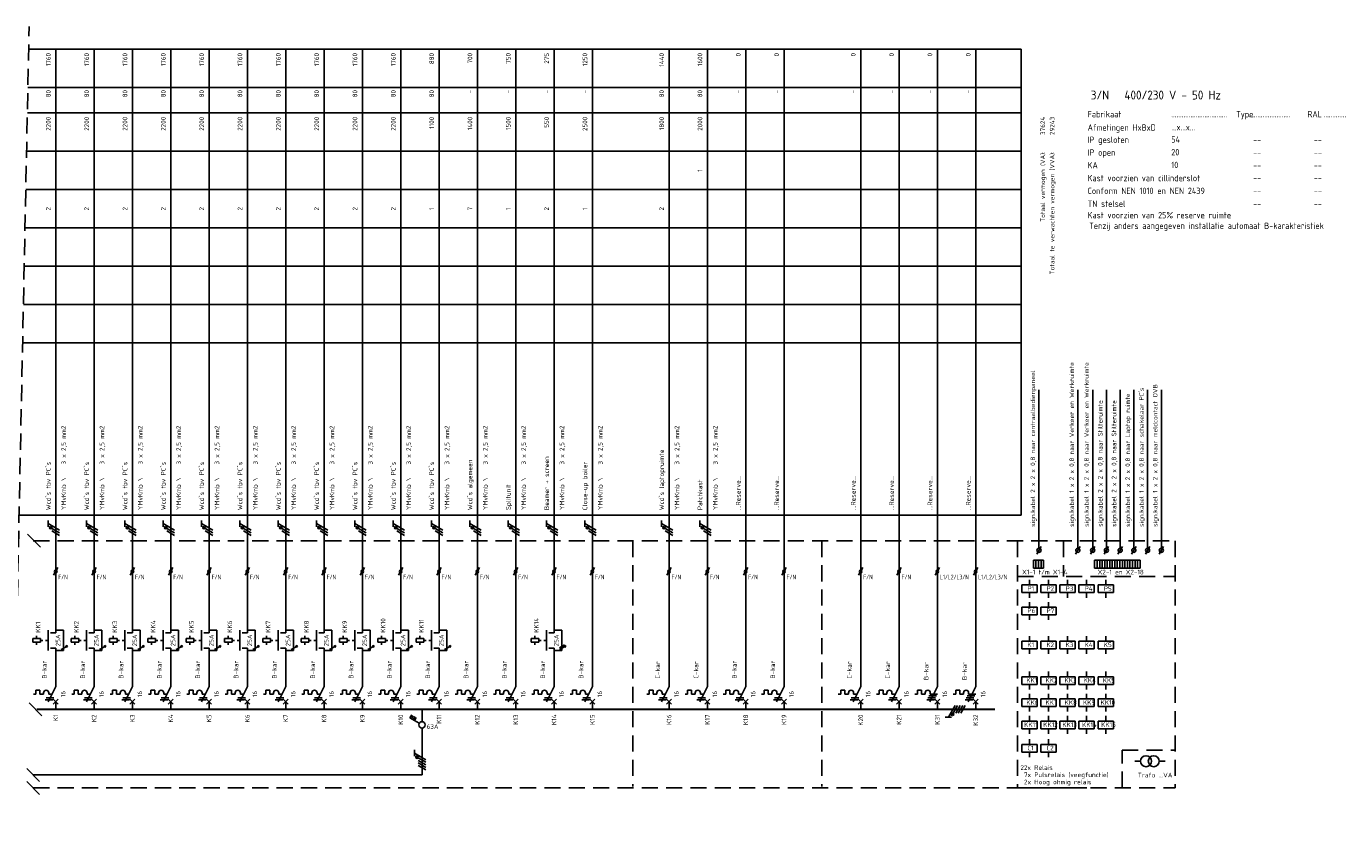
# Model space of a CAD drawing. Extents: x -1224 to 18134, y -20786 to 3554.
# Tile 72 of 88: x 11828 to 12344, y -551 to -243. Entities that reach past the tile are written whole.
import ezdxf
from ezdxf.enums import TextEntityAlignment as Align

# ---------------------------------------------------------------- set-up
doc = ezdxf.new("R2010")
doc.units = 0
doc.linetypes.add('HIDDEN', pattern=[9.525, 6.35, -3.175])
doc.linetypes.add('STABI11', pattern=[2, 1, -1])
doc.layers.get('0').update_dxf_attribs({"linetype": 'CONTINUOUS'})
for name, color, linetype in [('BL$2----', 7, 'CONTINUOUS'), ('E-tekst', 2, 'CONTINUOUS'), ('EL$1----', 3, 'CONTINUOUS'), ('EL$1----_-1LK-A1', 3, 'CONTINUOUS'), ('EL$1----_1LK-A06', 3, 'CONTINUOUS'), ('EL$1----_1LK-A07', 3, 'CONTINUOUS'), ('EL$1----_1LK-A08', 3, 'CONTINUOUS'), ('EL$1----_2LK-A06', 3, 'CONTINUOUS'), ('EL$1----_2LK-A07', 3, 'CONTINUOUS'), ('EL$1----_BGLK-A01', 3, 'CONTINUOUS'), ('EL$1----_BGLK-A02', 3, 'CONTINUOUS'), ('EL$1----_BGLK-A04', 3, 'CONTINUOUS'), ('EL$1----_BGLK-A05', 3, 'CONTINUOUS'), ('EL$1----_BGLK-A2', 3, 'CONTINUOUS'), ('EM6150--_MATEN', 2, 'CONTINUOUS'), ('kast', 1, 'CONTINUOUS')]:
    doc.layers.add(name, color=color, linetype=linetype)
doc.styles.add('2_5', font='ISO.shx', dxfattribs={"height": 2.5})
doc.styles.add('3_5', font='ISO.shx', dxfattribs={"height": 3.5})
doc.styles.add('BURO-018', font='ISO.shx', dxfattribs={"height": 1.8})
doc.styles.get("Standard").update_dxf_attribs({"font": 'iso.shx'})

# ---------------------------------------------------------------- blocks, each defined once
blk = doc.blocks.new('HL3')
at = {"color": 0, "linetype": 'Continuous'}
for p, q in [((-3, 6.98), (-3, 4.48)), ((-3, 5.73), (1.5, 3.13)), ((1.5, 2.13), (-1.5, 3.87)), ((1.5, 1.13), (-1.5, 2.87)), ((1.5, 0.13), (-1.5, 1.87)), ((1.5, -0.87), (-1.5, 0.87))]:
    blk.add_line(p, q, dxfattribs=at)
at = {"color": 0, "linetype": 'Continuous', "const_width": 0.5}
blk.add_lwpolyline([(-1.68, 4.12, 1), (-2.18, 4.12, 1)], format="xyb", close=True, dxfattribs=at)
at = {"color": 0, "linetype": 'Continuous'}
blk.add_circle((-1.93, 4.12), 0.5, dxfattribs=at)
blk = doc.blocks.new('L1')
at = {"color": 0, "linetype": 'Continuous'}
for p, q in [((-3, 73.98), (-3, 71.48)), ((-3, 72.73), (1.5, 70.13)), ((1.5, 69.13), (-1.5, 70.87)), ((1.5, 68.13), (-1.5, 69.87))]:
    blk.add_line(p, q, dxfattribs=at)
at = {"color": 0, "linetype": 'Continuous', "const_width": 0.5}
blk.add_lwpolyline([(-1.68, 71.12, 1), (-2.18, 71.12, 1)], format="xyb", close=True, dxfattribs=at)
at = {"color": 0, "linetype": 'Continuous'}
blk.add_circle((-1.93, 71.12), 0.5, dxfattribs=at)
blk = doc.blocks.new('00P')
at = {"color": 0, "linetype": 'Continuous'}
for p, q in [((0, 31), (3, 31)), ((3, 31), (3, 23)), ((3, 23), (0, 23))]:
    blk.add_line(p, q, dxfattribs=at)
blk = doc.blocks.new('B26')
at = {"color": 0, "linetype": 'Continuous'}
for p, q in [((0, 9), (0, 21)), ((-7.75, 6), (-8.75, 6)), ((-7.75, 7.5), (-7.75, 6)), ((-6.25, 7.5), (-7.75, 7.5)), ((-6.25, 6), (-6.25, 7.5)), ((-6.25, 6), (-4.75, 6)), ((-4.75, 6.5), (-4.75, 6)), ((0, 9), (-3, 3)), ((-2.75, 6.5), (-2.75, 6)), ((-2.75, 6), (-1.5, 6)), ((-4.125, 3.75), (-1.125, 3.75)), ((-3.75, 4.5), (-0.75, 4.5)), ((-1, 4), (1, 2)), ((-1, 2), (1, 4)), ((0, 0), (0, 3))]:
    blk.add_line(p, q, dxfattribs=at)
blk.add_arc((-3.75, 6.5), 1, 0, 180, dxfattribs=at)
at = {"color": 1, "style": 'BURO-018'}
blk.add_attdef('E_VRIJ1', (-3.548, 12), '', height=1.8, rotation=90, dxfattribs=at)
at = {"color": 1, "linetype": 'Continuous', "style": 'BURO-018'}
blk.add_attdef('E_IIA', text='', height=1.8, rotation=90, dxfattribs=at).set_placement((2, 6), align=Align.TOP_CENTER)
blk = doc.blocks.new('M2')
at = {"color": 0, "linetype": 'Continuous'}
for p, q in [((-3, 23), (-3, 31)), ((0, 30), (0, 33)), ((-6, 27.75), (-9, 27.75)), ((-9, 27.75), (-9, 26.25)), ((-9, 26.25), (-6, 26.25)), ((-7.5, 27.75), (-7.5, 28.75)), ((-7.5, 26.25), (-7.5, 25.25)), ((-6, 26.25), (-6, 27.75)), ((-6, 27.25), (-6, 27.25)), ((-2, 30), (0, 30)), ((-2, 24), (0, 24)), ((0, 21), (0, 24))]:
    blk.add_line(p, q, dxfattribs=at)
at = {"color": 0, "linetype": 'STABI11'}
blk.add_line((-6, 27), (-3, 27), dxfattribs=at)
at = {"color": 1, "linetype": 'Continuous', "style": 'BURO-018'}
blk.add_attdef('E_VRIJ1', (-6, 30), '', height=1.8, rotation=90, dxfattribs=at)
blk.add_attdef('E_IMS', text='', height=1.8, rotation=90, dxfattribs=at).set_placement((0, 27), align=Align.TOP_CENTER)
blk = doc.blocks.new('b1s')
at = {"color": 0, "linetype": 'Continuous'}
blk.add_line((0, 33), (0, 54), dxfattribs=at)
blk = doc.blocks.new('m1s')
at = {"color": 0, "linetype": 'Continuous'}
blk.add_line((0, 54), (0, 66), dxfattribs=at)
blk = doc.blocks.new('m1')
at = {"color": 0, "linetype": 'Continuous'}
blk.add_line((0, 21), (0, 33), dxfattribs=at)
blk = doc.blocks.new('B28')
at = {"color": 0, "linetype": 'Continuous'}
for p, q in [((0, 9), (0, 21)), ((-7.75, 6), (-8.75, 6)), ((-6.25, 7.5), (-7.75, 7.5)), ((-7.75, 7.5), (-7.75, 6)), ((-6.25, 6), (-6.25, 7.5)), ((-6.25, 6), (-4.75, 6)), ((-4.75, 6.5), (-4.75, 6)), ((-4.75, 6.5), (-4.75, 6)), ((-3.38, 5.25), (-0.38, 5.25)), ((0, 9), (-3, 3)), ((-2.75, 6.5), (-2.75, 6)), ((-2.75, 6), (0, 6)), ((-4.12, 3.75), (-1.12, 3.75)), ((-3.75, 4.5), (-0.75, 4.5)), ((-1, 4), (1, 2)), ((-1, 2), (1, 4)), ((0, 0), (0, 3))]:
    blk.add_line(p, q, dxfattribs=at)
blk.add_arc((-3.75, 6.5), 1, 0, 180, dxfattribs=at)
at = {"color": 1, "style": 'BURO-018'}
blk.add_attdef('E_VRIJ1', (-3.49, 11.47), '', height=1.8, rotation=90, dxfattribs=at)
at = {"color": 1, "linetype": 'Continuous', "style": 'BURO-018'}
blk.add_attdef('E_IIA', text='', height=1.8, rotation=90, dxfattribs=at).set_placement((2, 6), align=Align.TOP_CENTER)
blk = doc.blocks.new('0302A1_')
at = {"color": 0, "linetype": 'Continuous'}
blk.add_line((-0.87, -1.5), (0.87, 1.5), dxfattribs=at)
at = {"color": 0, "const_width": 0.5}
blk.add_lwpolyline([(-0.25, 0, 1), (0.25, 0, 1)], format="xyb", close=True, dxfattribs=at)
at = {"color": 0, "linetype": 'Continuous'}
blk.add_circle((0, 0), 0.5, dxfattribs=at)
blk = doc.blocks.new('1P')
at = {"color": 0, "linetype": 'Continuous'}
blk.add_line((1.5, 0.87), (-1.5, -0.87), dxfattribs=at)

msp = doc.modelspace()

# ---------------------------------------------------------------- linework, layer by layer
at = {"layer": 'BL$2----', "color": 3}
for p, q in [((12094.64, -489), (12094.64, -474.88)), ((12079.64, -477), (12079.64, -489)), ((12109.64, -475.94), (12109.64, -489)), ((12124.64, -489), (12124.64, -475.86))]:
    msp.add_line(p, q, dxfattribs=at)
at = {"layer": 'EL$1----', "linetype": 'HIDDEN'}
msp.add_line((11822.86, -551.21), (11829.23, -242.6), dxfattribs=at)
at = {"layer": 'EL$1----'}
for p, q in [((11833.62, -446.53), (11828.55, -441.47)), ((11834.25, -512.53), (11829.18, -507.47)), ((12261.88, -530.29), (12264.17, -530.29)), ((12271.47, -530.34), (12273.76, -530.34)), ((11833.35, -538.23), (11828.29, -533.16)), ((11830.82, -535.69), (11982.98, -535.69)), ((11833.35, -543.27), (11828.29, -538.2))]:
    msp.add_line(p, q, dxfattribs=at)
at = {"layer": 'EL$1----', "linetype": 'Continuous'}
for p, q in [((12223.55, -449.23), (12225.28, -446.23)), ((12238.76, -449.23), (12240.49, -446.23)), ((12244.55, -449.23), (12246.28, -446.23)), ((12249.93, -449.23), (12251.66, -446.23)), ((12255.3, -449.23), (12257.03, -446.23)), ((12260.68, -449.23), (12262.41, -446.23)), ((12266.05, -449.23), (12267.79, -446.23)), ((12271.43, -449.23), (12273.16, -446.23)), ((11982.98, -514.75), (11982.98, -510)), ((11978.23, -513.34), (11978.93, -512.13)), ((11981.9, -515.46), (11978.23, -513.34)), ((11978.84, -513.69), (11979.54, -512.48)), ((11979.45, -514.04), (11980.15, -512.83)), ((11980.05, -514.39), (11980.75, -513.18)), ((11982.98, -535.69), (11982.98, -517.42))]:
    msp.add_line(p, q, dxfattribs=at)
for centre, radius in [((12224.41, -447.73), 0.8), ((12239.63, -447.73), 0.8), ((12245.42, -447.73), 0.8), ((12250.79, -447.73), 0.8), ((12256.17, -447.73), 0.8), ((12261.54, -447.73), 0.8), ((12266.92, -447.73), 0.8), ((12272.3, -447.73), 0.8), ((11982.98, -516.08), 1.25)]:
    msp.add_circle(centre, radius, dxfattribs=at)
at = {"layer": 'EL$1----'}
for centre, radius in [((11843.91, -485.34), 0.283), ((11858.91, -485.34), 0.283), ((11873.91, -485.34), 0.283), ((11888.91, -485.34), 0.283), ((11903.91, -485.34), 0.283), ((11918.91, -485.34), 0.283), ((11933.91, -485.34), 0.283), ((11948.91, -485.34), 0.283), ((11963.91, -485.34), 0.283), ((11978.91, -485.34), 0.283), ((11993.91, -485.34), 0.283), ((12038.91, -485.34), 0.283), ((12266.31, -530.29), 2.15), ((12269.32, -530.29), 2.15)]:
    msp.add_circle(centre, radius, dxfattribs=at)
at = {"layer": 'EL$1----_-1LK-A1', "color": 1, "linetype": 'HIDDEN'}
for p, q in [((12215.95, -458.02), (12277.68, -458.02)), ((12215.95, -540.73), (12277.68, -540.73)), ((12215.95, -540.73), (12277.68, -540.73))]:
    msp.add_line(p, q, dxfattribs=at)
at = {"layer": 'EL$1----_-1LK-A1', "linetype": 'Continuous'}
for p, q in [((12220.64, -461.29), (12220.64, -459.29)), ((12228.11, -461.29), (12228.11, -459.29)), ((12235.58, -461.29), (12235.58, -459.29)), ((12243.06, -461.29), (12243.06, -459.29)), ((12250.53, -461.29), (12250.53, -459.29)), ((12223.64, -461.29), (12217.64, -461.29)), ((12217.64, -461.29), (12217.64, -464.29)), ((12217.64, -464.29), (12223.64, -464.29)), ((12220.64, -464.29), (12220.64, -466.29)), ((12223.64, -464.29), (12223.64, -461.29)), ((12223.64, -462.29), (12223.64, -462.29)), ((12231.11, -461.29), (12225.11, -461.29)), ((12225.11, -461.29), (12225.11, -464.29)), ((12225.11, -464.29), (12231.11, -464.29)), ((12228.11, -464.29), (12228.11, -466.29)), ((12231.11, -464.29), (12231.11, -461.29)), ((12231.11, -462.29), (12231.11, -462.29)), ((12238.58, -461.29), (12232.58, -461.29)), ((12232.58, -461.29), (12232.58, -464.29)), ((12232.58, -464.29), (12238.58, -464.29)), ((12235.58, -464.29), (12235.58, -466.29)), ((12238.58, -464.29), (12238.58, -461.29)), ((12238.58, -462.29), (12238.58, -462.29)), ((12246.06, -461.29), (12240.06, -461.29)), ((12240.06, -461.29), (12240.06, -464.29)), ((12240.06, -464.29), (12246.06, -464.29)), ((12243.06, -464.29), (12243.06, -466.29)), ((12246.06, -464.29), (12246.06, -461.29)), ((12246.06, -462.29), (12246.06, -462.29)), ((12253.53, -461.29), (12247.53, -461.29)), ((12247.53, -461.29), (12247.53, -464.29)), ((12247.53, -464.29), (12253.53, -464.29)), ((12250.53, -464.29), (12250.53, -466.29)), ((12253.53, -464.29), (12253.53, -461.29)), ((12253.53, -462.29), (12253.53, -462.29)), ((12220.64, -469.98), (12220.64, -467.98)), ((12228.11, -469.98), (12228.11, -467.98)), ((12223.64, -469.98), (12217.64, -469.98)), ((12217.64, -469.98), (12217.64, -472.98)), ((12217.64, -472.98), (12223.64, -472.98)), ((12220.64, -472.98), (12220.64, -474.98)), ((12223.64, -472.98), (12223.64, -469.98)), ((12223.64, -470.98), (12223.64, -470.98)), ((12231.11, -469.98), (12225.11, -469.98)), ((12225.11, -469.98), (12225.11, -472.98)), ((12225.11, -472.98), (12231.11, -472.98)), ((12228.11, -472.98), (12228.11, -474.98)), ((12231.11, -472.98), (12231.11, -469.98)), ((12231.11, -470.98), (12231.11, -470.98)), ((12223.64, -483.31), (12217.64, -483.31)), ((12217.64, -483.31), (12217.64, -486.31)), ((12220.64, -483.31), (12220.64, -481.31)), ((12223.64, -486.31), (12223.64, -483.31)), ((12223.64, -484.31), (12223.64, -484.31)), ((12231.11, -483.31), (12225.11, -483.31)), ((12225.11, -483.31), (12225.11, -486.31)), ((12228.11, -483.31), (12228.11, -481.31)), ((12231.11, -486.31), (12231.11, -483.31)), ((12231.11, -484.31), (12231.11, -484.31)), ((12238.58, -483.31), (12232.58, -483.31)), ((12232.58, -483.31), (12232.58, -486.31)), ((12235.58, -483.31), (12235.58, -481.31)), ((12238.58, -486.31), (12238.58, -483.31)), ((12238.58, -484.31), (12238.58, -484.31)), ((12246.06, -483.31), (12240.06, -483.31)), ((12240.06, -483.31), (12240.06, -486.31)), ((12243.06, -483.31), (12243.06, -481.31)), ((12246.06, -486.31), (12246.06, -483.31)), ((12246.06, -484.31), (12246.06, -484.31)), ((12253.53, -483.31), (12247.53, -483.31)), ((12247.53, -483.31), (12247.53, -486.31)), ((12250.53, -483.31), (12250.53, -481.31)), ((12253.53, -486.31), (12253.53, -483.31)), ((12253.53, -484.31), (12253.53, -484.31)), ((12217.64, -486.31), (12223.64, -486.31)), ((12220.64, -486.31), (12220.64, -488.31)), ((12225.11, -486.31), (12231.11, -486.31)), ((12228.11, -486.31), (12228.11, -488.31)), ((12232.58, -486.31), (12238.58, -486.31)), ((12235.58, -486.31), (12235.58, -488.31)), ((12240.06, -486.31), (12246.06, -486.31)), ((12243.06, -486.31), (12243.06, -488.31)), ((12247.53, -486.31), (12253.53, -486.31)), ((12250.53, -486.31), (12250.53, -488.31)), ((12220.64, -497.21), (12220.64, -495.21)), ((12228.11, -497.21), (12228.11, -495.21)), ((12235.58, -497.21), (12235.58, -495.21)), ((12243.06, -497.21), (12243.06, -495.21)), ((12250.53, -497.21), (12250.53, -495.21)), ((12223.64, -497.21), (12217.64, -497.21)), ((12217.64, -497.21), (12217.64, -500.21)), ((12217.64, -500.21), (12223.64, -500.21)), ((12220.64, -500.21), (12220.64, -502.21)), ((12223.64, -500.21), (12223.64, -497.21)), ((12223.64, -498.21), (12223.64, -498.21)), ((12231.11, -497.21), (12225.11, -497.21)), ((12225.11, -497.21), (12225.11, -500.21)), ((12225.11, -500.21), (12231.11, -500.21)), ((12228.11, -500.21), (12228.11, -502.21)), ((12231.11, -500.21), (12231.11, -497.21)), ((12231.11, -498.21), (12231.11, -498.21)), ((12238.58, -497.21), (12232.58, -497.21)), ((12232.58, -497.21), (12232.58, -500.21)), ((12232.58, -500.21), (12238.58, -500.21)), ((12235.58, -500.21), (12235.58, -502.21)), ((12238.58, -500.21), (12238.58, -497.21)), ((12238.58, -498.21), (12238.58, -498.21)), ((12246.06, -497.21), (12240.06, -497.21)), ((12240.06, -497.21), (12240.06, -500.21)), ((12240.06, -500.21), (12246.06, -500.21)), ((12243.06, -500.21), (12243.06, -502.21)), ((12246.06, -500.21), (12246.06, -497.21)), ((12246.06, -498.21), (12246.06, -498.21)), ((12253.53, -497.21), (12247.53, -497.21)), ((12247.53, -497.21), (12247.53, -500.21)), ((12247.53, -500.21), (12253.53, -500.21)), ((12250.53, -500.21), (12250.53, -502.21)), ((12253.53, -500.21), (12253.53, -497.21)), ((12253.53, -498.21), (12253.53, -498.21)), ((12223.64, -505.9), (12217.64, -505.9)), ((12217.64, -505.9), (12217.64, -508.9)), ((12220.64, -505.9), (12220.64, -503.9)), ((12223.64, -508.9), (12223.64, -505.9)), ((12231.11, -505.9), (12225.11, -505.9)), ((12225.11, -505.9), (12225.11, -508.9)), ((12228.11, -505.9), (12228.11, -503.9)), ((12231.11, -508.9), (12231.11, -505.9)), ((12238.58, -505.9), (12232.58, -505.9)), ((12232.58, -505.9), (12232.58, -508.9)), ((12235.58, -505.9), (12235.58, -503.9)), ((12238.58, -508.9), (12238.58, -505.9)), ((12246.06, -505.9), (12240.06, -505.9)), ((12240.06, -505.9), (12240.06, -508.9)), ((12243.06, -505.9), (12243.06, -503.9)), ((12246.06, -508.9), (12246.06, -505.9)), ((12253.53, -505.9), (12247.53, -505.9)), ((12247.53, -505.9), (12247.53, -508.9)), ((12250.53, -505.9), (12250.53, -503.9)), ((12253.53, -508.9), (12253.53, -505.9)), ((12217.64, -508.9), (12223.64, -508.9)), ((12220.64, -508.9), (12220.64, -510.9)), ((12223.64, -506.9), (12223.64, -506.9)), ((12225.11, -508.9), (12231.11, -508.9)), ((12228.11, -508.9), (12228.11, -510.9)), ((12231.11, -506.9), (12231.11, -506.9)), ((12232.58, -508.9), (12238.58, -508.9)), ((12235.58, -508.9), (12235.58, -510.9)), ((12238.58, -506.9), (12238.58, -506.9)), ((12240.06, -508.9), (12246.06, -508.9)), ((12243.06, -508.9), (12243.06, -510.9)), ((12246.06, -506.9), (12246.06, -506.9)), ((12247.53, -508.9), (12253.53, -508.9)), ((12250.53, -508.9), (12250.53, -510.9)), ((12253.53, -506.9), (12253.53, -506.9)), ((12223.64, -514.59), (12217.64, -514.59)), ((12217.64, -514.59), (12217.64, -517.59)), ((12220.64, -514.59), (12220.64, -512.59)), ((12223.64, -517.59), (12223.64, -514.59)), ((12223.64, -515.59), (12223.64, -515.59)), ((12231.11, -514.59), (12225.11, -514.59)), ((12225.11, -514.59), (12225.11, -517.59)), ((12228.11, -514.59), (12228.11, -512.59)), ((12231.11, -517.59), (12231.11, -514.59)), ((12231.11, -515.59), (12231.11, -515.59)), ((12238.58, -514.59), (12232.58, -514.59)), ((12232.58, -514.59), (12232.58, -517.59)), ((12235.58, -514.59), (12235.58, -512.59)), ((12238.58, -517.59), (12238.58, -514.59)), ((12238.58, -515.59), (12238.58, -515.59)), ((12246.06, -514.59), (12240.06, -514.59)), ((12240.06, -514.59), (12240.06, -517.59)), ((12243.06, -514.59), (12243.06, -512.59)), ((12246.06, -517.59), (12246.06, -514.59)), ((12246.06, -515.59), (12246.06, -515.59)), ((12253.53, -514.59), (12247.53, -514.59)), ((12247.53, -514.59), (12247.53, -517.59)), ((12250.53, -514.59), (12250.53, -512.59)), ((12253.53, -517.59), (12253.53, -514.59)), ((12253.53, -515.59), (12253.53, -515.59)), ((12217.64, -517.59), (12223.64, -517.59)), ((12220.64, -517.59), (12220.64, -519.59)), ((12225.11, -517.59), (12231.11, -517.59)), ((12228.11, -517.59), (12228.11, -519.59)), ((12232.58, -517.59), (12238.58, -517.59)), ((12235.58, -517.59), (12235.58, -519.59)), ((12240.06, -517.59), (12246.06, -517.59)), ((12243.06, -517.59), (12243.06, -519.59)), ((12247.53, -517.59), (12253.53, -517.59)), ((12250.53, -517.59), (12250.53, -519.59)), ((12223.64, -523.73), (12217.64, -523.73)), ((12217.64, -526.73), (12217.64, -523.73)), ((12220.64, -523.73), (12220.64, -521.73)), ((12223.64, -526.73), (12223.64, -523.73)), ((12223.64, -524.73), (12223.64, -524.73)), ((12231.11, -523.73), (12225.11, -523.73)), ((12225.11, -523.73), (12225.11, -526.73)), ((12228.11, -523.73), (12228.11, -521.73)), ((12231.11, -526.73), (12231.11, -523.73)), ((12231.11, -524.73), (12231.11, -524.73)), ((12217.64, -526.73), (12223.64, -526.73)), ((12220.64, -526.73), (12220.64, -528.73)), ((12225.11, -526.73), (12231.11, -526.73)), ((12228.11, -526.73), (12228.11, -528.73))]:
    msp.add_line(p, q, dxfattribs=at)
at = {"layer": 'EL$1----_1LK-A06', "color": 1}
for p, q in [((11829.05, -251.5), (12217.45, -251.5)), ((12217.45, -434), (12217.45, -251.5)), ((11828.74, -266.5), (12217.45, -266.5)), ((11828.53, -276.5), (12217.45, -276.5)), ((11828.22, -291.5), (12217.45, -291.5)), ((11827.91, -306.5), (12217.45, -306.5)), ((11827.6, -321.5), (12217.45, -321.5)), ((11827.29, -336.5), (12217.45, -336.5)), ((11826.98, -351.5), (12217.45, -351.5)), ((11826.67, -366.5), (12217.45, -366.5)), ((11825.28, -434), (12217.45, -434))]:
    msp.add_line(p, q, dxfattribs=at)
at = {"layer": 'EL$1----_1LK-A06'}
for p, q in [((11839.64, -444), (11839.64, -251.5)), ((11854.64, -444), (11854.64, -251.5)), ((11869.64, -444), (11869.64, -251.5)), ((11884.64, -444), (11884.64, -251.5)), ((11899.64, -444), (11899.64, -251.5)), ((11914.64, -444), (11914.64, -251.5)), ((11929.64, -444), (11929.64, -251.5)), ((11944.64, -444), (11944.64, -251.5)), ((11959.64, -444), (11959.64, -251.5)), ((11974.64, -444), (11974.64, -251.5)), ((11989.64, -444), (11989.64, -251.5)), ((12004.64, -444), (12004.64, -251.5)), ((12019.64, -444), (12019.64, -251.5)), ((12034.64, -444), (12034.64, -251.5)), ((12049.64, -444), (12049.64, -251.5)), ((12079.64, -444), (12079.64, -251.5)), ((12094.64, -444), (12094.64, -251.5)), ((12109.64, -444), (12109.64, -251.5)), ((12124.64, -444), (12124.64, -251.5)), ((12154.64, -444), (12154.64, -251.5)), ((12169.64, -444), (12169.64, -251.5)), ((12184.64, -444), (12184.64, -251.5)), ((12199.64, -444), (12199.64, -251.5))]:
    msp.add_line(p, q, dxfattribs=at)
at = {"layer": 'EL$1----_1LK-A06', "color": 1, "linetype": 'HIDDEN'}
for p, q in [((11830.82, -444), (12277.68, -444)), ((12215.95, -444), (12215.95, -540.73))]:
    msp.add_line(p, q, dxfattribs=at)
at = {"layer": 'EL$1----_1LK-A06'}
for points in [[(11847.14, -510, 0.7, 0.7, 0), (11832.14, -510, 0.7, 0.7, 0)], [(11862.14, -510, 0.7, 0.7, 0), (11847.14, -510, 0.7, 0.7, 0)], [(11877.14, -510, 0.7, 0.7, 0), (11862.14, -510, 0.7, 0.7, 0)], [(11892.14, -510, 0.7, 0.7, 0), (11877.14, -510, 0.7, 0.7, 0)], [(11907.14, -510, 0.7, 0.7, 0), (11892.14, -510, 0.7, 0.7, 0)], [(11922.14, -510, 0.7, 0.7, 0), (11907.14, -510, 0.7, 0.7, 0)], [(11937.14, -510, 0.7, 0.7, 0), (11922.14, -510, 0.7, 0.7, 0)], [(11952.14, -510, 0.7, 0.7, 0), (11937.14, -510, 0.7, 0.7, 0)], [(11967.14, -510, 0.7, 0.7, 0), (11952.14, -510, 0.7, 0.7, 0)], [(11982.14, -510, 0.7, 0.7, 0), (11967.14, -510, 0.7, 0.7, 0)], [(11997.14, -510, 0.7, 0.7, 0), (11982.14, -510, 0.7, 0.7, 0)], [(12012.14, -510, 0.7, 0.7, 0), (11997.14, -510, 0.7, 0.7, 0)], [(12027.14, -510, 0.7, 0.7, 0), (12012.14, -510, 0.7, 0.7, 0)], [(12042.14, -510, 0.7, 0.7, 0), (12027.14, -510, 0.7, 0.7, 0)], [(12057.14, -510, 0.7, 0.7, 0), (12042.14, -510, 0.7, 0.7, 0)], [(12072.14, -510, 0.7, 0.7, 0), (12057.14, -510, 0.7, 0.7, 0)], [(12087.14, -510, 0.7, 0.7, 0), (12072.14, -510, 0.7, 0.7, 0)], [(12102.14, -510, 0.7, 0.7, 0), (12087.14, -510, 0.7, 0.7, 0)], [(12117.14, -510, 0.7, 0.7, 0), (12102.14, -510, 0.7, 0.7, 0)], [(12132.14, -510, 0.7, 0.7, 0), (12117.14, -510, 0.7, 0.7, 0)], [(12147.14, -510, 0.7, 0.7, 0), (12132.14, -510, 0.7, 0.7, 0)], [(12162.14, -510, 0.7, 0.7, 0), (12147.14, -510, 0.7, 0.7, 0)], [(12177.14, -510, 0.7, 0.7, 0), (12162.14, -510, 0.7, 0.7, 0)], [(12192.14, -510, 0.7, 0.7, 0), (12177.14, -510, 0.7, 0.7, 0)], [(12207.14, -510, 0.7, 0.7, 0), (12192.14, -510, 0.7, 0.7, 0)]]:
    msp.add_lwpolyline(points, format="xyseb", dxfattribs=at)
at = {"layer": 'EL$1----_1LK-A07', "color": 1, "linetype": 'HIDDEN'}
msp.add_line((12215.95, -444), (12215.95, -540.73), dxfattribs=at)
at = {"layer": 'EL$1----_1LK-A08'}
for p, q in [((12224.41, -446.93), (12224.41, -384.92)), ((12239.63, -446.93), (12239.63, -384.92)), ((12245.42, -446.93), (12245.42, -384.92)), ((12250.79, -446.93), (12250.79, -384.92)), ((12256.17, -446.93), (12256.17, -384.92)), ((12261.54, -446.93), (12261.54, -384.92)), ((12266.92, -446.93), (12266.92, -384.92)), ((12272.3, -446.93), (12272.3, -384.92)), ((12222.25, -451.54), (12222.25, -454.78)), ((12222.25, -451.54), (12223.24, -451.54)), ((12223.24, -451.54), (12223.24, -454.78)), ((12223.24, -451.54), (12223.24, -454.78)), ((12223.24, -451.54), (12224.23, -451.54)), ((12224.23, -451.54), (12224.23, -454.78)), ((12224.23, -451.54), (12224.23, -454.78)), ((12224.23, -451.54), (12225.22, -451.54)), ((12225.22, -451.54), (12225.22, -454.78)), ((12225.22, -451.54), (12225.22, -454.78)), ((12225.22, -451.54), (12226.2, -451.54)), ((12226.2, -451.54), (12226.2, -454.78)), ((12246.18, -451.54), (12246.18, -454.78)), ((12246.18, -451.54), (12247.17, -451.54)), ((12247.17, -451.54), (12247.17, -454.78)), ((12247.17, -451.54), (12247.17, -454.78)), ((12247.17, -451.54), (12248.16, -451.54)), ((12248.16, -451.54), (12248.16, -454.78)), ((12248.16, -451.54), (12248.16, -454.78)), ((12248.16, -451.54), (12249.14, -451.54)), ((12249.14, -451.54), (12249.14, -454.78)), ((12249.14, -451.54), (12249.14, -454.78)), ((12249.14, -451.54), (12250.13, -451.54)), ((12250.13, -451.54), (12250.13, -454.78)), ((12250.13, -451.54), (12250.13, -454.78)), ((12250.13, -451.54), (12251.12, -451.54)), ((12251.12, -451.54), (12251.12, -454.78)), ((12251.12, -451.54), (12251.12, -454.78)), ((12251.12, -451.54), (12252.11, -451.54)), ((12252.11, -451.54), (12252.11, -454.78)), ((12252.11, -451.54), (12252.11, -454.78)), ((12252.11, -451.54), (12253.1, -451.54)), ((12253.1, -451.54), (12253.1, -454.78)), ((12253.1, -451.54), (12253.1, -454.78)), ((12253.1, -451.54), (12254.08, -451.54)), ((12254.08, -451.54), (12254.08, -454.78)), ((12254.08, -451.54), (12254.08, -454.78)), ((12254.08, -451.54), (12255.07, -451.54)), ((12255.07, -451.54), (12255.07, -454.78)), ((12255.07, -451.54), (12255.07, -454.78)), ((12255.07, -451.54), (12256.06, -451.54)), ((12256.06, -451.54), (12256.06, -454.78)), ((12256.06, -451.54), (12256.06, -454.78)), ((12256.06, -451.54), (12256.06, -454.78)), ((12256.06, -451.54), (12257.05, -451.54)), ((12257.05, -451.54), (12257.05, -454.78)), ((12257.05, -451.54), (12257.05, -454.78)), ((12257.05, -451.54), (12258.03, -451.54)), ((12258.03, -451.54), (12258.03, -454.78)), ((12258.03, -451.54), (12258.03, -454.78)), ((12258.03, -451.54), (12259.02, -451.54)), ((12259.02, -451.54), (12259.02, -454.78)), ((12259.02, -451.54), (12259.02, -454.78)), ((12259.02, -451.54), (12260.01, -451.54)), ((12260.01, -451.54), (12260.01, -454.78)), ((12260.01, -451.54), (12260.01, -454.78)), ((12260.01, -451.54), (12261, -451.54)), ((12261, -451.54), (12261, -454.78)), ((12261, -451.54), (12261, -454.78)), ((12261, -451.54), (12261.99, -451.54)), ((12261.99, -451.54), (12261.99, -454.78)), ((12261.99, -451.54), (12261.99, -454.78)), ((12261.99, -451.54), (12262.97, -451.54)), ((12262.97, -451.54), (12262.97, -454.78)), ((12262.97, -451.54), (12262.97, -454.78)), ((12262.97, -451.54), (12263.96, -451.54)), ((12263.96, -451.54), (12263.96, -454.78)), ((12263.96, -451.54), (12263.96, -454.78)), ((12222.25, -454.78), (12223.24, -454.78)), ((12223.24, -454.78), (12224.23, -454.78)), ((12224.23, -454.78), (12225.22, -454.78)), ((12225.22, -454.78), (12226.2, -454.78)), ((12246.18, -454.78), (12247.17, -454.78)), ((12247.17, -454.78), (12248.16, -454.78)), ((12248.16, -454.78), (12249.14, -454.78)), ((12249.14, -454.78), (12250.13, -454.78)), ((12250.13, -454.78), (12251.12, -454.78)), ((12251.12, -454.78), (12252.11, -454.78)), ((12252.11, -454.78), (12253.1, -454.78)), ((12253.1, -454.78), (12254.08, -454.78)), ((12254.08, -454.78), (12255.07, -454.78)), ((12255.07, -454.78), (12256.06, -454.78)), ((12256.06, -454.78), (12257.05, -454.78)), ((12257.05, -454.78), (12258.03, -454.78)), ((12258.03, -454.78), (12259.02, -454.78)), ((12259.02, -454.78), (12260.01, -454.78)), ((12260.01, -454.78), (12261, -454.78)), ((12261, -454.78), (12261.99, -454.78)), ((12261.99, -454.78), (12262.97, -454.78)), ((12262.97, -454.78), (12263.96, -454.78))]:
    msp.add_line(p, q, dxfattribs=at)
at = {"layer": 'EL$1----_2LK-A06', "color": 1, "linetype": 'HIDDEN'}
msp.add_line((12215.95, -444), (12215.95, -540.73), dxfattribs=at)
at = {"layer": 'EL$1----_2LK-A07', "color": 1, "linetype": 'HIDDEN'}
msp.add_line((12215.95, -444), (12215.95, -540.73), dxfattribs=at)
at = {"layer": 'EL$1----_BGLK-A01', "color": 1, "linetype": 'HIDDEN'}
for p, q in [((12065.48, -444), (12065.48, -540.23)), ((12139.5, -444), (12139.5, -540.23)), ((12215.95, -444), (12215.95, -540.23))]:
    msp.add_line(p, q, dxfattribs=at)
at = {"layer": 'EL$1----_BGLK-A02', "color": 1, "linetype": 'HIDDEN'}
msp.add_line((12215.95, -444), (12215.95, -540.73), dxfattribs=at)
at = {"layer": 'EL$1----_BGLK-A04', "color": 1, "linetype": 'HIDDEN'}
msp.add_line((12215.95, -444), (12215.95, -540.73), dxfattribs=at)
at = {"layer": 'EL$1----_BGLK-A05', "color": 1, "linetype": 'HIDDEN'}
msp.add_line((12215.95, -444), (12215.95, -540.73), dxfattribs=at)
at = {"layer": 'EL$1----_BGLK-A2', "color": 1, "linetype": 'HIDDEN'}
for p, q in [((12234.02, -444), (12234.02, -458.02)), ((12277.68, -444), (12277.68, -540.73)), ((12277.68, -444), (12277.68, -540.73)), ((12256.93, -540.73), (12256.93, -525.99)), ((12256.93, -525.99), (12277.68, -525.99))]:
    msp.add_line(p, q, dxfattribs=at)
at = {"layer": 'kast', "color": 1, "linetype": 'HIDDEN'}
msp.add_line((11830.82, -540.73), (12243.14, -540.73), dxfattribs=at)

# ---------------------------------------------------------------- block references
at = {"layer": 'EL$1----'}
for name, p in [('L1', (11839.64, -510)), ('L1', (11854.64, -510)), ('L1', (11869.64, -510)), ('L1', (11884.64, -510)), ('L1', (11899.64, -510)), ('L1', (11914.64, -510)), ('L1', (11929.64, -510)), ('L1', (11944.64, -510)), ('L1', (11959.64, -510)), ('L1', (11974.64, -510)), ('L1', (11989.64, -510)), ('L1', (12004.64, -510)), ('L1', (12019.64, -510)), ('L1', (12034.64, -510)), ('L1', (12049.64, -510)), ('L1', (12079.64, -510)), ('L1', (12094.64, -510)), ('0302A1_', (11839.64, -456)), ('0302A1_', (11839.64, -456)), ('0302A1_', (11854.64, -456)), ('0302A1_', (11854.64, -456)), ('0302A1_', (11869.64, -456)), ('0302A1_', (11869.64, -456)), ('0302A1_', (11884.64, -456)), ('0302A1_', (11884.64, -456)), ('0302A1_', (11899.64, -456)), ('0302A1_', (11899.64, -456)), ('0302A1_', (11914.64, -456)), ('0302A1_', (11914.64, -456)), ('0302A1_', (11929.64, -456)), ('0302A1_', (11929.64, -456)), ('0302A1_', (11944.64, -456)), ('0302A1_', (11944.64, -456)), ('0302A1_', (11959.64, -456)), ('0302A1_', (11959.64, -456)), ('0302A1_', (11974.64, -456)), ('0302A1_', (11974.64, -456)), ('0302A1_', (11989.64, -456)), ('0302A1_', (11989.64, -456)), ('0302A1_', (12004.64, -456)), ('0302A1_', (12004.64, -456)), ('0302A1_', (12019.64, -456)), ('0302A1_', (12019.64, -456)), ('0302A1_', (12034.64, -456)), ('0302A1_', (12034.64, -456)), ('0302A1_', (12049.64, -456)), ('0302A1_', (12049.64, -456)), ('0302A1_', (12079.64, -456)), ('0302A1_', (12079.64, -456)), ('0302A1_', (12094.64, -456)), ('0302A1_', (12094.64, -456)), ('0302A1_', (12109.64, -456)), ('0302A1_', (12109.64, -456)), ('0302A1_', (12124.64, -456)), ('0302A1_', (12124.64, -456)), ('0302A1_', (12154.64, -456)), ('0302A1_', (12154.64, -456)), ('0302A1_', (12169.64, -456)), ('0302A1_', (12169.64, -456)), ('0302A1_', (12184.64, -456)), ('0302A1_', (12184.64, -456)), ('0302A1_', (12199.64, -456)), ('0302A1_', (12199.64, -456)), ('00P', (11839.64, -510)), ('00P', (11854.64, -510)), ('00P', (11869.64, -510)), ('00P', (11884.64, -510)), ('00P', (11899.64, -510)), ('00P', (11914.64, -510)), ('00P', (11929.64, -510)), ('00P', (11944.64, -510)), ('00P', (11959.64, -510)), ('00P', (11974.64, -510)), ('00P', (11989.64, -510)), ('00P', (12034.64, -510)), ('HL3', (11982.98, -532.85))]:
    msp.add_blockref(name, p, dxfattribs=at)
at = {"layer": 'EL$1----', "xscale": 0.6399999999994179, "yscale": 0.6399999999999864, "zscale": 0.6400000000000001}
for p in [(12037.72, -485.31), (11842.72, -486.03), (11857.72, -486.03), (11872.72, -486.03), (11887.72, -486.03), (11902.72, -486.03), (11917.72, -486.03), (11932.72, -486.03), (11947.72, -486.03), (11962.72, -486.03), (11977.72, -486.03), (11992.72, -486.03), (12037.72, -486.03)]:
    msp.add_blockref('1P', p, dxfattribs=at)
at = {"layer": 'EL$1----', "color": 1, "rotation": 90}
msp.add_blockref('HL3', (12194.68, -510), dxfattribs=at)
at = {"layer": 'EL$1----_1LK-A06'}
for name, p in [('m1s', (11839.64, -510)), ('m1s', (11854.64, -510)), ('m1s', (11869.64, -510)), ('m1s', (11884.64, -510)), ('m1s', (11899.64, -510)), ('m1s', (11914.64, -510)), ('m1s', (11929.64, -510)), ('m1s', (11944.64, -510)), ('m1s', (11959.64, -510)), ('m1s', (11974.64, -510)), ('m1s', (11989.64, -510)), ('m1s', (12004.64, -510)), ('m1s', (12019.64, -510)), ('m1s', (12034.64, -510)), ('m1s', (12049.64, -510)), ('m1s', (12079.64, -510)), ('m1s', (12094.64, -510)), ('m1s', (12109.64, -510)), ('m1s', (12124.64, -510)), ('m1s', (12154.64, -510)), ('m1s', (12169.64, -510)), ('m1s', (12184.64, -510)), ('m1s', (12199.64, -510)), ('b1s', (11839.64, -510)), ('b1s', (11854.64, -510)), ('b1s', (11869.64, -510)), ('b1s', (11884.64, -510)), ('b1s', (11899.64, -510)), ('b1s', (11914.64, -510)), ('b1s', (11929.64, -510)), ('b1s', (11944.64, -510)), ('b1s', (11959.64, -510)), ('b1s', (11974.64, -510)), ('b1s', (11989.64, -510)), ('b1s', (12004.64, -510)), ('b1s', (12019.64, -510)), ('b1s', (12034.64, -510)), ('b1s', (12049.64, -510)), ('b1s', (12079.64, -510)), ('b1s', (12094.64, -510)), ('b1s', (12109.64, -510)), ('b1s', (12124.64, -510)), ('b1s', (12154.64, -510)), ('b1s', (12169.64, -510)), ('b1s', (12184.64, -510)), ('b1s', (12199.64, -510)), ('m1', (12004.64, -510)), ('m1', (12019.64, -510)), ('m1', (12049.64, -510)), ('m1', (12154.64, -510)), ('m1', (12169.64, -510)), ('m1', (12184.64, -510)), ('m1', (12199.64, -510))]:
    msp.add_blockref(name, p, dxfattribs=at)
for name, p, values in [('M2', (11974.64, -510), {'E_IMS': '25A', 'E_VRIJ1': 'KK10'}), ('M2', (11989.64, -510), {'E_IMS': '25A', 'E_VRIJ1': 'KK11'}), ('M2', (12034.64, -510), {'E_IMS': '25A', 'E_VRIJ1': 'KK14'}), ('M2', (11839.64, -510), {'E_IMS': '25A', 'E_VRIJ1': 'KK1'}), ('M2', (11854.64, -510), {'E_IMS': '25A', 'E_VRIJ1': 'KK2'}), ('M2', (11869.64, -510), {'E_IMS': '25A', 'E_VRIJ1': 'KK3'}), ('M2', (11884.64, -510), {'E_IMS': '25A', 'E_VRIJ1': 'KK4'}), ('M2', (11899.64, -510), {'E_IMS': '25A', 'E_VRIJ1': 'KK5'}), ('M2', (11914.64, -510), {'E_IMS': '25A', 'E_VRIJ1': 'KK6'}), ('M2', (11929.64, -510), {'E_IMS': '25A', 'E_VRIJ1': 'KK7'}), ('M2', (11944.64, -510), {'E_IMS': '25A', 'E_VRIJ1': 'KK8'}), ('M2', (11959.64, -510), {'E_IMS': '25A', 'E_VRIJ1': 'KK9'}), ('B26', (11839.64, -510), {'E_IIA': '16', 'E_VRIJ1': 'B-kar'}), ('B26', (11854.64, -510), {'E_IIA': '16', 'E_VRIJ1': 'B-kar'}), ('B26', (11869.64, -510), {'E_IIA': '16', 'E_VRIJ1': 'B-kar'}), ('B26', (11884.64, -510), {'E_IIA': '16', 'E_VRIJ1': 'B-kar'}), ('B26', (11899.64, -510), {'E_IIA': '16', 'E_VRIJ1': 'B-kar'}), ('B26', (11914.64, -510), {'E_IIA': '16', 'E_VRIJ1': 'B-kar'}), ('B26', (11929.64, -510), {'E_IIA': '16', 'E_VRIJ1': 'B-kar'}), ('B26', (11944.64, -510), {'E_IIA': '16', 'E_VRIJ1': 'B-kar'}), ('B26', (11959.64, -510), {'E_IIA': '16', 'E_VRIJ1': 'B-kar'}), ('B26', (11974.64, -510), {'E_IIA': '16', 'E_VRIJ1': 'B-kar'}), ('B26', (11989.64, -510), {'E_IIA': '16', 'E_VRIJ1': 'B-kar'}), ('B26', (12004.64, -510), {'E_IIA': '16', 'E_VRIJ1': 'B-kar'}), ('B26', (12019.64, -510), {'E_IIA': '16', 'E_VRIJ1': 'B-kar'}), ('B26', (12034.64, -510), {'E_IIA': '16', 'E_VRIJ1': 'B-kar'}), ('B26', (12049.64, -510), {'E_IIA': '16', 'E_VRIJ1': 'B-kar'}), ('B26', (12079.64, -510), {'E_IIA': '16', 'E_VRIJ1': 'C-kar'}), ('B26', (12094.64, -510), {'E_IIA': '16', 'E_VRIJ1': 'C-kar'}), ('B26', (12109.64, -510), {'E_IIA': '16', 'E_VRIJ1': 'B-kar'}), ('B26', (12124.64, -510), {'E_IIA': '16', 'E_VRIJ1': 'B-kar'}), ('B26', (12154.64, -510), {'E_IIA': '16', 'E_VRIJ1': 'C-kar'}), ('B26', (12169.64, -510), {'E_IIA': '16', 'E_VRIJ1': 'C-kar'}), ('B28', (12184.64, -510), {'E_IIA': '16', 'E_VRIJ1': 'B-kar'}), ('B28', (12199.64, -510), {'E_IIA': '16', 'E_VRIJ1': 'B-kar'})]:
    msp.add_blockref(name, p, dxfattribs=at).add_auto_attribs(values)

# ---------------------------------------------------------------- texts
at = {"layer": 'E-tekst', "color": 1, "width": 0.8}
for s, p in [('F/N', (11840.65, -459.07)), ('F/N', (11855.65, -459.07)), ('F/N', (11870.65, -459.07)), ('F/N', (11885.65, -459.07)), ('F/N', (11900.65, -459.07)), ('F/N', (11915.65, -459.07)), ('F/N', (11930.65, -459.07)), ('F/N', (11945.65, -459.07)), ('F/N', (11960.65, -459.07)), ('F/N', (11975.65, -459.07)), ('F/N', (11990.65, -459.07)), ('F/N', (12005.65, -459.07)), ('F/N', (12020.65, -459.07)), ('F/N', (12035.65, -459.07)), ('F/N', (12050.65, -459.07)), ('F/N', (12080.65, -459.07)), ('F/N', (12095.65, -459.07)), ('F/N', (12110.65, -459.07)), ('F/N', (12125.65, -459.07)), ('F/N', (12155.65, -459.07)), ('F/N', (12170.65, -459.07)), ('L1/L2/L3/N', (12185.65, -459.07)), ('L1/L2/L3/N', (12200.65, -459.07))]:
    msp.add_text(s, height=1.8, dxfattribs=at).set_placement(p)
at = {"layer": 'EL$1----', "color": 1, "style": 'BURO-018'}
msp.add_text('63A', height=1.8, dxfattribs=at).set_placement((11987.11, -515.86), align=Align.TOP_CENTER)
at = {"layer": 'EL$1----_-1LK-A1', "color": 1, "style": 'BURO-018'}
for s, p in [('sign.kabel 2 x 2 x 0,8 naar centraalbedienpaneel', (12222.91, -438.56)), ('sign.kabel 1 x 2 x 0,8 naar Verkeer en Werkruimte', (12238.12, -438.56)), ('sign.kabel 1 x 2 x 0,8 naar Verkeer en Werkruimte', (12243.91, -438.56)), ("sign.kabel 1 x 2 x 0,8 naar schakelaar PC's", (12265.42, -438.56)), ('sign.kabel 1 x 2 x 0,8 naar meldcontact OVB', (12270.79, -438.56)), ('sign.kabel 2 x 2 x 0,8 naar Stilteruimte', (12249.29, -438.56)), ('sign.kabel 2 x 2 x 0,8 naar Stilteruimte', (12254.67, -438.56)), ('sign.kabel 1 x 2 x 0,8 naar Laptop ruimte', (12260.04, -438.56))]:
    msp.add_text(s, height=1.8, rotation=90, dxfattribs=at).set_placement(p)
at = {"layer": 'EL$1----_-1LK-A1', "color": 1, "linetype": 'Continuous', "style": 'BURO-018'}
for s, p in [('X1-1 t/m X1-4', (12217.82, -457.14)), ('X2-1 en X2-18', (12247.4, -457.14)), ('P1', (12219.86, -463.59)), ('P2', (12227.34, -463.59)), ('P3', (12234.81, -463.59)), ('P4', (12242.28, -463.59)), ('P5', (12249.76, -463.59)), ('P6', (12219.86, -472.28)), ('P7', (12227.34, -472.28)), ('K1', (12219.86, -485.6)), ('K2', (12227.34, -485.6)), ('K3', (12234.81, -485.6)), ('K4', (12242.28, -485.6)), ('K5', (12249.76, -485.6)), ('KK1', (12219.48, -499.51)), ('KK2', (12226.95, -499.51)), ('KK3', (12234.43, -499.51)), ('KK4', (12241.9, -499.51)), ('KK5', (12249.37, -499.51)), ('KK6', (12219.48, -508.2)), ('KK7', (12226.95, -508.2)), ('KK8', (12234.43, -508.2)), ('KK9', (12241.64, -508.2)), ('KK10', (12248.51, -508.2)), ('KK11', (12218.61, -516.89)), ('KK12', (12226.09, -516.89)), ('KK13', (12233.56, -516.89)), ('KK14', (12241.28, -516.89)), ('KK15', (12248.75, -516.89)), ('C1', (12219.86, -526.03)), ('C2', (12227.34, -526.03)), ('22x Relais', (12217.15, -533.69)), ('7x Pulsrelais (veegfunctie)', (12218.54, -536.5)), ('Trafo ...VA', (12263.07, -536.64)), ('2x Hoog ohmig relais', (12218.56, -539.33))]:
    msp.add_text(s, height=1.8, dxfattribs=at).set_placement(p)
at = {"layer": 'EL$1----_1LK-A06', "color": 1, "style": 'BURO-018'}
for s, p in [('1760', (11837.64, -253)), ('1760', (11852.64, -253)), ('1760', (11867.64, -253)), ('1760', (11882.64, -253)), ('1760', (11897.64, -253)), ('1760', (11912.64, -253)), ('1760', (11927.64, -253)), ('1760', (11942.64, -253)), ('1760', (11957.64, -253)), ('1760', (11972.64, -253)), ('880', (11987.64, -253)), ('700', (12002.64, -253)), ('750', (12017.64, -253)), ('275', (12032.64, -253)), ('1250', (12047.64, -253)), ('1440', (12077.64, -253)), ('1600', (12092.64, -253)), ('0', (12107.64, -253)), ('0', (12122.64, -253)), ('0', (12152.64, -253)), ('0', (12167.64, -253)), ('0', (12182.64, -253)), ('0', (12197.64, -253)), ('80', (11837.64, -267.5)), ('80', (11852.64, -267.5)), ('80', (11867.64, -267.5)), ('80', (11882.64, -267.5)), ('80', (11897.64, -267.5)), ('80', (11912.64, -267.5)), ('80', (11927.64, -267.5)), ('80', (11942.64, -267.5)), ('80', (11957.64, -267.5)), ('80', (11972.64, -267.5)), ('80', (11987.64, -267.5)), ('-', (12002.64, -267.5)), ('-', (12017.64, -267.5)), ('-', (12032.64, -267.5)), ('-', (12047.64, -267.5)), ('80', (12077.64, -267.5)), ('80', (12092.64, -267.5)), ('-', (12107.64, -267.5)), ('-', (12122.64, -267.5)), ('-', (12152.64, -267.5)), ('-', (12167.64, -267.5)), ('-', (12182.64, -267.5)), ('-', (12197.64, -267.5)), ('2200', (11837.64, -278)), ('2200', (11852.64, -278)), ('2200', (11867.64, -278)), ('2200', (11882.64, -278)), ('2200', (11897.64, -278)), ('2200', (11912.64, -278)), ('2200', (11927.64, -278)), ('2200', (11942.64, -278)), ('2200', (11957.64, -278)), ('2200', (11972.64, -278)), ('1100', (11987.64, -278)), ('1400', (12002.64, -278)), ('1500', (12017.64, -278)), ('550', (12032.64, -278)), ('2500', (12047.64, -278)), ('1800', (12077.64, -278)), ('2000', (12092.64, -278)), ('37624', (12226.78, -278)), ('29243', (12230.45, -278)), ('Totaal vermogen (VA):', (12226.78, -291.5)), ('Totaal te verwachten vermogen (VVA):', (12230.45, -291.5))]:
    msp.add_text(s, height=1.8, rotation=90, dxfattribs=at).set_placement(p, align=Align.RIGHT)
for s, p in [('1', (12092.64, -299)), ('2', (11837.64, -314)), ('2', (11852.64, -314)), ('2', (11867.64, -314)), ('2', (11882.64, -314)), ('2', (11897.64, -314)), ('2', (11912.64, -314)), ('2', (11927.64, -314)), ('2', (11942.64, -314)), ('2', (11957.64, -314)), ('2', (11972.64, -314)), ('1', (11987.64, -314)), ('7', (12002.64, -314)), ('1', (12017.64, -314)), ('2', (12032.64, -314)), ('1', (12047.64, -314)), ('2', (12077.64, -314))]:
    msp.add_text(s, height=1.8, rotation=90, dxfattribs=at).set_placement(p, align=Align.CENTER)
for s, p in [('YMvKmb \\    3 x 2,5 mm2', (11843.64, -432)), ('YMvKmb \\    3 x 2,5 mm2', (11858.64, -432)), ('YMvKmb \\    3 x 2,5 mm2', (11873.64, -432)), ('YMvKmb \\    3 x 2,5 mm2', (11888.64, -432)), ('YMvKmb \\    3 x 2,5 mm2', (11903.64, -432)), ('YMvKmb \\    3 x 2,5 mm2', (11918.64, -432)), ('YMvKmb \\    3 x 2,5 mm2', (11933.64, -432)), ('YMvKmb \\    3 x 2,5 mm2', (11948.64, -432)), ('YMvKmb \\    3 x 2,5 mm2', (11963.64, -432)), ('YMvKmb \\    3 x 2,5 mm2', (11978.64, -432)), ('YMvKmb \\    3 x 2,5 mm2', (11993.64, -432)), ('YMvKmb \\    3 x 2,5 mm2', (12008.64, -432)), ('YMvKmb \\    3 x 2,5 mm2', (12023.64, -432)), ('YMvKmb \\    3 x 2,5 mm2', (12038.64, -432)), ('YMvKmb \\    3 x 2,5 mm2', (12053.64, -432)), ('YMvKmb \\    3 x 2,5 mm2', (12083.64, -432)), ('YMvKmb \\    3 x 2,5 mm2', (12098.64, -432)), ('Wcd`s algemeen', (12002.64, -432)), ('Wcd`s laptopruimte', (12077.64, -432)), ('Wcd`s tbv PC`s', (11837.64, -432)), ('Wcd`s tbv PC`s', (11852.64, -432)), ('Wcd`s tbv PC`s', (11867.64, -432)), ('Wcd`s tbv PC`s', (11882.64, -432)), ('Wcd`s tbv PC`s', (11897.64, -432)), ('Wcd`s tbv PC`s', (11912.64, -432)), ('Wcd`s tbv PC`s', (11927.64, -432)), ('Wcd`s tbv PC`s', (11942.64, -432)), ('Wcd`s tbv PC`s', (11957.64, -432)), ('Wcd`s tbv PC`s', (11972.64, -432)), ('Wcd`s tbv PC`s', (11987.64, -432)), ('Beamer + screen  ', (12032.64, -432)), ('Close-up boiler', (12047.64, -432)), ('Splitunit', (12017.64, -432)), ('Patchkast', (12092.64, -432)), ('...Reserve...', (12107.64, -432)), ('...Reserve...', (12122.64, -432)), ('...Reserve...', (12152.64, -432)), ('...Reserve...', (12167.64, -432)), ('...Reserve...', (12182.64, -432)), ('...Reserve...', (12197.64, -432))]:
    msp.add_text(s, height=1.8, rotation=90, dxfattribs=at).set_placement(p)
for s, p in [('K1', (11839.64, -512)), ('K2', (11854.64, -512)), ('K3', (11869.64, -512)), ('K4', (11884.64, -512)), ('K5', (11899.64, -512)), ('K6', (11914.64, -512)), ('K7', (11929.64, -512)), ('K8', (11944.64, -512)), ('K9', (11959.64, -512)), ('K10', (11974.64, -512)), ('K11', (11989.64, -512)), ('K12', (12004.64, -512)), ('K13', (12019.64, -512)), ('K14', (12034.64, -512)), ('K15', (12049.64, -512)), ('K16', (12079.64, -512)), ('K17', (12094.64, -512)), ('K18', (12109.64, -512)), ('K19', (12124.64, -512)), ('K20', (12154.64, -512)), ('K21', (12169.64, -512)), ('K31', (12184.64, -512)), ('K32', (12199.64, -512))]:
    msp.add_text(s, height=1.8, rotation=90, dxfattribs=at).set_placement(p, align=Align.MIDDLE_RIGHT)
at = {"layer": 'EM6150--_MATEN', "color": 3, "style": '3_5'}
msp.add_text('3/N   400/230 V - 50 Hz', height=3.5, dxfattribs=at).set_placement((12244.69, -269.49), align=Align.MIDDLE_LEFT)
at = {"layer": 'EM6150--_MATEN', "color": 2, "style": '2_5'}
for s, p in [('Fabrikaat', (12243.44, -276.99)), ('................................', (12276.18, -276.94)), ('Afmetingen HxBxD', (12243.44, -282.19)), ('...x...x...', (12276.19, -282.06)), ('IP gesloten', (12243.44, -286.99)), ('54', (12276.19, -286.86)), ('IP open', (12243.44, -291.99)), ('20', (12276.19, -291.86)), ('KA', (12243.44, -296.99)), ('10', (12276.19, -296.86)), ('Kast voorzien van cillinderslot', (12243.44, -301.99)), ('Conform NEN 1010 en NEN 2439', (12243.44, -306.99)), ('TN stelsel', (12243.44, -312.04)), ('Kast voorzien van 25%%% reserve ruimte', (12243.44, -316.52)), ('Tenzij anders aangegeven installatie automaat B-karakteristiek', (12244.03, -320.67))]:
    msp.add_text(s, height=2.5, dxfattribs=at).set_placement(p, align=Align.MIDDLE_LEFT)
for s, p in [('........................', (12322.81, -276.94)), ('Type', (12308.35, -276.99)), ('RAL', (12335.14, -276.99)), ('.............', (12344.65, -276.94)), ('--', (12311.36, -286.99)), ('--', (12335.14, -286.99)), ('--', (12311.36, -291.99)), ('--', (12335.14, -291.99)), ('--', (12311.36, -296.99)), ('--', (12335.14, -296.99)), ('--', (12311.36, -301.99)), ('--', (12335.14, -301.99)), ('--', (12311.36, -306.99)), ('--', (12335.14, -306.99)), ('--', (12311.36, -312.04)), ('--', (12335.14, -312.04))]:
    msp.add_text(s, height=2.5, dxfattribs=at).set_placement(p, align=Align.MIDDLE_RIGHT)

doc.saveas('drawing.dxf')
